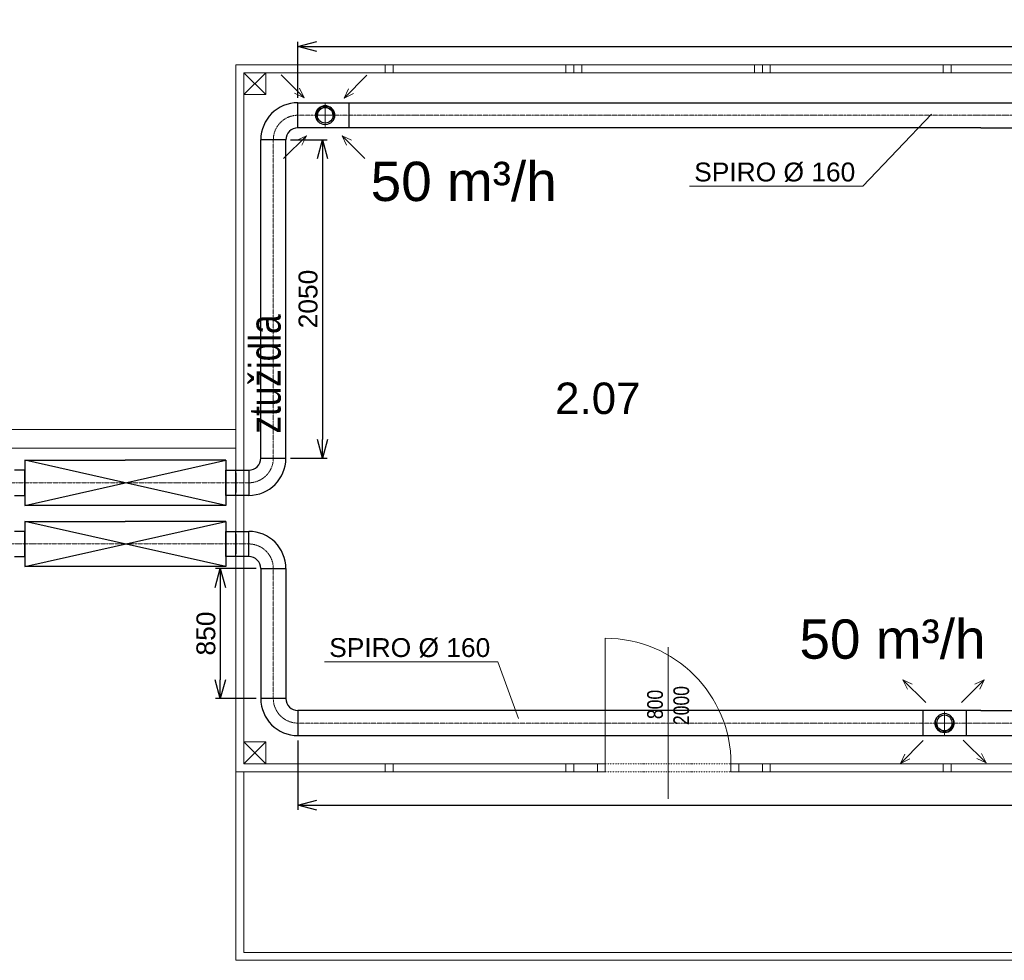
# Model space of a CAD drawing. Header units: millimetres. Extents: x 918337 to 1269480, y -257156 to -67477.
# Tile 94 of 114: x 1188664 to 1194929, y -76762 to -70775. Entities that reach past the tile are written whole.
import ezdxf

# ---------------------------------------------------------------- set-up
doc = ezdxf.new("R2010")
doc.units = ezdxf.units.MM
for name, pattern in [('ACAD_ISO10W100', [18.5, 12, -3, 0.5, -3]), ('DASHED', [0.75, 0.5, -0.25]), ('DĚLICÍ2', [15.875, 6.35, -3.175, 0, -3.175, 0, -3.175])]:
    doc.linetypes.add(name, pattern=pattern)
doc.layers.get('0').update_dxf_attribs({"color": 8, "lineweight": 9})
for name, color, linetype, lineweight in [('1VZT - LEGENDY', 7, 'Continuous', 13), ('1VZT-POTRUBI', 4, 'Continuous', 30), ('1VZT-ČERCHOVANÁ', 7, 'ACAD_ISO10W100', 9), ('LEGENDY', 7, 'Continuous', 9), ('St_plocha_místnosti', 3, 'Continuous', 18)]:
    doc.layers.add(name, color=color, linetype=linetype, lineweight=lineweight)
doc.styles.add('Andy', font='arial.ttf')
doc.styles.get("Standard").update_dxf_attribs({"font": 'arial.ttf'})
doc.dimstyles.new('ISO-25', dxfattribs={"dimtxt": 2.5, "dimasz": 2.5, "dimexe": 1.25, "dimexo": 0.625, "dimtad": 1, "dimtxsty": 'Standard', "dimcen": 2.5, "dimadec": 0, "dimazin": 0, "dimtfac": 1, "dimtmove": 0, "dimatfit": 3, "dimfxl": 1, "dimarcsym": 0})

# ---------------------------------------------------------------- blocks, each defined once
blk = doc.blocks.new('SDFSADFS')
at = {"linetype": 'DASHED', "ltscale": 0.5}
for q in [(-138765.2, 238958.4), (-138839.3, 238876.3), (-138765.2, 238802.2), (-138683.1, 238876.3)]:
    blk.add_line((-138765.2, 238876.3), q, dxfattribs=at)
at = {"layer": '1VZT - LEGENDY', "ltscale": 0.5}
for p, q in [((-138899.8, 238988.1), (-139045.1, 239133.3)), ((-139045.1, 239133.3), (-138985.2, 239104.7)), ((-139045.1, 239133.3), (-139016.5, 239073.4)), ((-138645.5, 238985.1), (-138500.2, 239130.4)), ((-138500.2, 239130.4), (-138560.2, 239101.8)), ((-138500.2, 239130.4), (-138528.9, 239070.5)), ((-138884.7, 238745.9), (-139030, 238600.6)), ((-138657.7, 238745.9), (-138512.4, 238600.6)), ((-139030, 238600.6), (-139001.4, 238660.6)), ((-138512.4, 238600.6), (-138541, 238660.6)), ((-139030, 238600.6), (-138970.1, 238629.2)), ((-138512.4, 238600.6), (-138572.4, 238629.2))]:
    blk.add_line(p, q, dxfattribs=at)
at = {"layer": '1VZT-POTRUBI', "color": 6, "ltscale": 0.5}
for radius in [60, 50]:
    blk.add_circle((-138765.2, 238876.3), radius, dxfattribs=at)
at = {"layer": '1VZT-POTRUBI', "color": 6}
for radius, start, end in [(60, 326.44269, 213.55731), (50, 0, 180)]:
    blk.add_arc((-138765.2, 238876.3), radius, start, end, dxfattribs=at)
blk = doc.blocks.new('DSDDSF')
at = {"linetype": 'DASHED', "ltscale": 0.5}
for q in [(-140516.8, 238348), (-140590.9, 238265.9), (-140516.8, 238191.8), (-140434.7, 238265.9)]:
    blk.add_line((-140516.8, 238265.9), q, dxfattribs=at)
at = {"layer": '1VZT - LEGENDY', "ltscale": 0.5}
for p, q in [((-140796.7, 238522.9), (-140651.4, 238377.7)), ((-140251.8, 238520), (-140397.1, 238374.7)), ((-140651.4, 238377.7), (-140711.3, 238406.3)), ((-140651.4, 238377.7), (-140680, 238437.6)), ((-140397.1, 238374.7), (-140368.5, 238434.6)), ((-140397.1, 238374.7), (-140337.2, 238403.3)), ((-140781.5, 237990.2), (-140636.2, 238135.5)), ((-140636.2, 238135.5), (-140696.2, 238106.9)), ((-140636.2, 238135.5), (-140664.8, 238075.6)), ((-140264, 237990.2), (-140409.3, 238135.5)), ((-140409.3, 238135.5), (-140380.7, 238075.6)), ((-140409.3, 238135.5), (-140349.4, 238106.9))]:
    blk.add_line(p, q, dxfattribs=at)
at = {"layer": '1VZT-POTRUBI', "ltscale": 0.5}
for radius in [60, 50]:
    blk.add_circle((-140516.8, 238265.9), radius, dxfattribs=at)
at = {"layer": '1VZT-POTRUBI'}
for radius, start, end in [(60, 326.44269, 213.55731), (50, 0, 180)]:
    blk.add_arc((-140516.8, 238265.9), radius, start, end, dxfattribs=at)
blk = doc.blocks.new('_Open30')
at = {"color": 0, "linetype": 'ByBlock', "lineweight": -2}
for p, q in [((-1, 0.268), (0, 0)), ((0, 0), (-1, -0.268)), ((0, 0), (-1, 0))]:
    blk.add_line(p, q, dxfattribs=at)
blk = doc.blocks.new('*D770')
at = {"layer": '1VZT - LEGENDY', "color": 0, "lineweight": -2, "ltscale": 0.1, "transparency": 16777216}
for p, q in [((1190434.1, -71273.1), (1190434.1, -70914.9)), ((1206524.9, -71273.1), (1206524.9, -70914.9)), ((1190554.1, -70944.9), (1206404.9, -70944.9))]:
    blk.add_line(p, q, dxfattribs=at)
at = {"layer": 'Defpoints', "color": 0, "ltscale": 0.1, "transparency": 16777216}
for p in [(1206524.9, -70944.9), (1190434.1, -71303.1), (1206524.9, -71303.1)]:
    blk.add_point(p, dxfattribs=at)
at = {"layer": '1VZT - LEGENDY', "color": 0, "lineweight": -2, "ltscale": 0.1, "transparency": 16777216, "xscale": 120, "yscale": 120, "zscale": 120, "rotation": 180}
blk.add_blockref('_Open30', (1190434.1, -70944.9), dxfattribs=at)
at = {"layer": '1VZT - LEGENDY', "color": 0, "lineweight": -2, "ltscale": 0.1, "transparency": 16777216, "xscale": 120, "yscale": 120, "zscale": 120}
blk.add_blockref('_Open30', (1206524.9, -70944.9), dxfattribs=at)
at = {"layer": '1VZT - LEGENDY', "color": 0, "ltscale": 0.1, "transparency": 16777216, "insert": (1198479.5, -70853.6), "char_height": 120, "attachment_point": 5}
blk.add_mtext('16100', dxfattribs=at)
blk = doc.blocks.new('*D771')
at = {"layer": '1VZT - LEGENDY', "color": 0, "lineweight": -2, "ltscale": 0.1, "transparency": 16777216}
for p, q in [((1190434.1, -75362), (1190434.1, -75804.9)), ((1206112.8, -75362), (1206112.8, -75804.9)), ((1190554.1, -75774.9), (1205992.8, -75774.9))]:
    blk.add_line(p, q, dxfattribs=at)
at = {"layer": 'Defpoints', "color": 0, "ltscale": 0.1, "transparency": 16777216}
for p in [(1190434.1, -75332), (1206112.8, -75332), (1206112.8, -75774.9)]:
    blk.add_point(p, dxfattribs=at)
at = {"layer": '1VZT - LEGENDY', "color": 0, "lineweight": -2, "ltscale": 0.1, "transparency": 16777216, "xscale": 120, "yscale": 120, "zscale": 120, "rotation": 180}
blk.add_blockref('_Open30', (1190434.1, -75774.9), dxfattribs=at)
at = {"layer": '1VZT - LEGENDY', "color": 0, "lineweight": -2, "ltscale": 0.1, "transparency": 16777216, "xscale": 120, "yscale": 120, "zscale": 120}
blk.add_blockref('_Open30', (1206112.8, -75774.9), dxfattribs=at)
at = {"layer": '1VZT - LEGENDY', "color": 0, "ltscale": 0.1, "transparency": 16777216, "insert": (1198273.4, -75683.6), "char_height": 120, "attachment_point": 5}
blk.add_mtext('15700', dxfattribs=at)
blk = doc.blocks.new('*D773')
at = {"layer": '1VZT - LEGENDY', "color": 0, "lineweight": -2, "ltscale": 0.1, "transparency": 16777216}
for p, q in [((1190167.9, -74268.1), (1189910.7, -74268.1)), ((1189940.7, -74388.1), (1189940.7, -74975.8)), ((1190167.9, -75095.8), (1189910.7, -75095.8))]:
    blk.add_line(p, q, dxfattribs=at)
at = {"layer": 'Defpoints', "color": 0, "ltscale": 0.1, "transparency": 16777216}
for p in [(1190197.9, -74268.1), (1189940.7, -75095.8), (1190197.9, -75095.8)]:
    blk.add_point(p, dxfattribs=at)
at = {"layer": '1VZT - LEGENDY', "color": 0, "lineweight": -2, "ltscale": 0.1, "transparency": 16777216, "xscale": 120, "yscale": 120, "zscale": 120}
for p, rotation in [((1189940.7, -74268.1), 90), ((1189940.7, -75095.8), 270)]:
    blk.add_blockref('_Open30', p, dxfattribs=dict(at, rotation=rotation))
at = {"layer": '1VZT - LEGENDY', "color": 0, "ltscale": 0.1, "transparency": 16777216, "insert": (1189849.4, -74681.9), "char_height": 120, "attachment_point": 5, "rotation": 90}
blk.add_mtext('850', dxfattribs=at)
blk = doc.blocks.new('*D774')
at = {"layer": '1VZT - LEGENDY', "color": 0, "lineweight": -2, "ltscale": 0.1, "transparency": 16777216}
for p, q in [((1190387.9, -71539.3), (1190620.7, -71539.3)), ((1190590.7, -71659.3), (1190590.7, -73446.3)), ((1190387.9, -73566.3), (1190620.7, -73566.3))]:
    blk.add_line(p, q, dxfattribs=at)
at = {"layer": 'Defpoints', "color": 0, "ltscale": 0.1, "transparency": 16777216}
for p in [(1190357.9, -71539.3), (1190357.9, -73566.3), (1190590.7, -73566.3)]:
    blk.add_point(p, dxfattribs=at)
at = {"layer": '1VZT - LEGENDY', "color": 0, "lineweight": -2, "ltscale": 0.1, "transparency": 16777216, "xscale": 120, "yscale": 120, "zscale": 120}
for p, rotation in [((1190590.7, -71539.3), 90), ((1190590.7, -73566.3), 270)]:
    blk.add_blockref('_Open30', p, dxfattribs=dict(at, rotation=rotation))
at = {"layer": '1VZT - LEGENDY', "color": 0, "ltscale": 0.1, "transparency": 16777216, "insert": (1190499.4, -72552.8), "char_height": 120, "attachment_point": 5, "rotation": 90}
blk.add_mtext('2050', dxfattribs=at)
blk = doc.blocks.new('X XZ X X ZX')
at = {"color": 8, "ltscale": 2}
for p, q in [((1076779.4, -114797.2), (1076779.4, -110297.2)), ((1076779.4, -110297.2), (1077729.4, -110297.2)), ((1077729.4, -110297.2), (1077729.4, -110347.2)), ((1078929.4, -110297.2), (1077729.4, -110297.2)), ((1077729.4, -110297.2), (1077729.4, -110347.2)), ((1077779.4, -110297.2), (1077729.4, -110297.2)), ((1077729.4, -110297.2), (1077729.4, -110347.2)), ((1077779.4, -110347.2), (1077779.4, -110297.2)), ((1078879.4, -110347.2), (1078879.4, -110297.2)), ((1078879.4, -110297.2), (1078929.4, -110297.2)), ((1080129.4, -110297.2), (1078929.4, -110297.2)), ((1078929.4, -110297.2), (1078929.4, -110347.2)), ((1078979.4, -110297.2), (1078929.4, -110297.2)), ((1078929.4, -110297.2), (1078929.4, -110347.2)), ((1078929.4, -110347.2), (1078929.4, -110297.2)), ((1078929.4, -110297.2), (1078929.4, -110347.2)), ((1078979.4, -110347.2), (1078979.4, -110297.2)), ((1080079.4, -110347.2), (1080079.4, -110297.2)), ((1080079.4, -110297.2), (1080129.4, -110297.2)), ((1081329.4, -110297.2), (1080129.4, -110297.2)), ((1080129.4, -110297.2), (1080129.4, -110347.2)), ((1080179.4, -110297.2), (1080129.4, -110297.2)), ((1080129.4, -110297.2), (1080129.4, -110347.2)), ((1080129.4, -110347.2), (1080129.4, -110297.2)), ((1080129.4, -110297.2), (1080129.4, -110347.2)), ((1080179.4, -110347.2), (1080179.4, -110297.2)), ((1081279.4, -110347.2), (1081279.4, -110297.2)), ((1081279.4, -110297.2), (1081329.4, -110297.2)), ((1081329.4, -110347.2), (1081329.4, -110297.2)), ((1081329.4, -110297.2), (1081329.4, -110347.2)), ((1081329.4, -110297.2), (1081329.4, -110347.2)), ((1081329.4, -110297.2), (1082529.4, -110297.2)), ((1076969.4, -110347.2), (1076829.4, -110347.2)), ((1076829.4, -110347.2), (1076829.4, -110487.2)), ((1076829.4, -110347.2), (1076969.4, -110487.2)), ((1076969.4, -110347.2), (1076829.4, -110487.2)), ((1076829.4, -114747.2), (1076829.4, -110347.2)), ((1076829.4, -110347.2), (1077729.4, -110347.2)), ((1076969.4, -110487.2), (1076969.4, -110347.2)), ((1077729.4, -110347.2), (1078929.4, -110347.2)), ((1077729.4, -110347.2), (1077779.4, -110347.2)), ((1078929.4, -110347.2), (1078879.4, -110347.2)), ((1078929.4, -110347.2), (1080129.4, -110347.2)), ((1078929.4, -110347.2), (1078979.4, -110347.2)), ((1080129.4, -110347.2), (1080079.4, -110347.2)), ((1080129.4, -110347.2), (1081329.4, -110347.2)), ((1080129.4, -110347.2), (1080179.4, -110347.2)), ((1081329.4, -110347.2), (1081279.4, -110347.2)), ((1081329.4, -110347.2), (1081809.4, -110347.2)), ((1076829.4, -110487.2), (1076969.4, -110487.2)), ((1079129.4, -114747.2), (1079129.4, -113947.2)), ((1076969.4, -114607.2), (1076829.4, -114607.2)), ((1076829.4, -114607.2), (1076829.4, -114747.2)), ((1076829.4, -114607.2), (1076969.4, -114747.2)), ((1076969.4, -114607.2), (1076829.4, -114747.2)), ((1076969.4, -114747.2), (1076969.4, -114607.2)), ((1076829.4, -114747.2), (1076969.4, -114747.2)), ((1077729.4, -114747.2), (1076829.4, -114747.2)), ((1078929.4, -114747.2), (1077729.4, -114747.2)), ((1077729.4, -114747.2), (1077729.4, -114797.2)), ((1077779.4, -114747.2), (1077729.4, -114747.2)), ((1077729.4, -114747.2), (1077729.4, -114797.2)), ((1077729.4, -114747.2), (1077729.4, -114797.2)), ((1077729.4, -114797.2), (1077729.4, -114747.2)), ((1077779.4, -114797.2), (1077779.4, -114747.2)), ((1078879.4, -114797.2), (1078879.4, -114747.2)), ((1078879.4, -114747.2), (1078929.4, -114747.2)), ((1078929.4, -114797.2), (1078929.4, -114747.2)), ((1078929.4, -114747.2), (1079079.4, -114747.2)), ((1078929.4, -114797.2), (1078929.4, -114747.2)), ((1078929.4, -114747.2), (1078929.4, -114797.2)), ((1079079.4, -114797.2), (1079079.4, -114747.2)), ((1079079.4, -114747.2), (1079129.4, -114747.2)), ((1079079.4, -114747.2), (1079079.4, -114797.2)), ((1079129.4, -114747.2), (1079129.4, -114797.2)), ((1079979.4, -114747.2), (1079929.4, -114747.2)), ((1079929.4, -114747.2), (1079929.4, -114797.2)), ((1079979.4, -114797.2), (1079979.4, -114747.2)), ((1080129.4, -114747.2), (1079979.4, -114747.2)), ((1079979.4, -114747.2), (1079979.4, -114797.2)), ((1080129.4, -114797.2), (1080129.4, -114747.2)), ((1081329.4, -114747.2), (1080129.4, -114747.2)), ((1080129.4, -114747.2), (1080129.4, -114797.2)), ((1080179.4, -114747.2), (1080129.4, -114747.2)), ((1080129.4, -114747.2), (1080129.4, -114797.2)), ((1080179.4, -114797.2), (1080179.4, -114747.2)), ((1081279.4, -114797.2), (1081279.4, -114747.2)), ((1081279.4, -114747.2), (1081329.4, -114747.2)), ((1081329.4, -114797.2), (1081329.4, -114747.2)), ((1081329.4, -114747.2), (1081329.4, -114797.2)), ((1081329.4, -114747.2), (1082529.4, -114747.2)), ((1081329.4, -114747.2), (1081329.4, -114797.2)), ((1076779.4, -114797.2), (1076779.4, -115997.2)), ((1076779.4, -114797.2), (1077729.4, -114797.2)), ((1076829.4, -114797.2), (1076829.4, -115947.2)), ((1077729.4, -114797.2), (1078929.4, -114797.2)), ((1077729.4, -114797.2), (1077779.4, -114797.2)), ((1077729.4, -114797.2), (1077729.4, -114797.2)), ((1078929.4, -114797.2), (1078879.4, -114797.2)), ((1079079.4, -114797.2), (1078929.4, -114797.2)), ((1079129.4, -114797.2), (1079079.4, -114797.2)), ((1079929.4, -114797.2), (1079979.4, -114797.2)), ((1079979.4, -114797.2), (1080129.4, -114797.2)), ((1080129.4, -114797.2), (1081329.4, -114797.2)), ((1080129.4, -114797.2), (1080179.4, -114797.2)), ((1081329.4, -114797.2), (1081279.4, -114797.2)), ((1081329.4, -114797.2), (1082529.4, -114797.2)), ((1076829.4, -115947.2), (1097879.4, -115947.2)), ((1076779.4, -115997.2), (1097879.4, -115997.2))]:
    blk.add_line(p, q, dxfattribs=at)
at = {"color": 8}
for p, q in [((1076779.4, -112618.2), (1074474.4, -112618.2)), ((1076779.4, -112738.2), (1074354.4, -112738.2)), ((1079529.4, -114970.1), (1079529.4, -114003.9))]:
    blk.add_line(p, q, dxfattribs=at)
at = {"color": 8, "linetype": 'DĚLICÍ2'}
for p, q in [((1079129.4, -114747.2), (1079929.4, -114747.2)), ((1079129.4, -114797.2), (1079929.4, -114797.2))]:
    blk.add_line(p, q, dxfattribs=at)
at = {"color": 8, "ltscale": 2}
blk.add_arc((1079129.4, -114747.2), 800, 0, 90, dxfattribs=at)
at = {"color": 8, "ltscale": 2, "width": 0.8}
blk.add_text('ztužidla', height=200, rotation=90, dxfattribs=at).set_placement((1077064, -112644.2))
at = {"color": 8, "width": 0.8}
for s, p in [('2000', (1079662.7, -114499.9)), ('800', (1079496, -114461.8))]:
    blk.add_text(s, height=100, rotation=90, dxfattribs=at).set_placement(p)

msp = doc.modelspace()

# ---------------------------------------------------------------- linework, layer by layer
at = {"layer": '1VZT - LEGENDY', "ltscale": 0.1}
for p, q in [((1194029.9, -71835), (1194466.9, -71376.5)), ((1192926, -71835), (1194029.9, -71835)), ((1190603.4, -74862), (1191707.3, -74862)), ((1191707.3, -74862), (1191838, -75223.8))]:
    msp.add_line(p, q, dxfattribs=at)
at = {"layer": '1VZT-POTRUBI', "ltscale": 0.1}
for p, q in [((1190434.1, -71463.1), (1190434.1, -71303.1)), ((1190434.1, -71463.1), (1190434.1, -71303.1)), ((1190434.1, -71303.1), (1194779, -71303.1)), ((1190757.6, -71303.1), (1190757.6, -71463.1)), ((1194779, -71303.1), (1206413.6, -71303.1)), ((1194779, -71463.1), (1190434.1, -71463.1)), ((1194779, -71463.1), (1206413.6, -71463.1)), ((1190197.9, -73566.3), (1190197.9, -71539.3)), ((1190357.9, -71539.3), (1190197.9, -71539.3)), ((1190357.9, -73566.3), (1190357.9, -71539.3)), ((1190197.9, -73566.3), (1190357.9, -73566.3)), ((1190040, -73642.4), (1190121.7, -73642.4)), ((1190040, -73784.9), (1190040, -73659.9)), ((1190121.7, -73642.4), (1190121.7, -73802.4)), ((1190121.7, -73642.4), (1190121.7, -73802.4)), ((1190121.7, -73802.4), (1190040, -73802.4))]:
    msp.add_line(p, q, dxfattribs=at)
at = {"layer": '1VZT-POTRUBI'}
for p, q in [((1188696, -73578.4), (1188696, -73866.4)), ((1188696, -73578.4), (1189336, -73578.4)), ((1188696, -73866.4), (1189976, -73578.4)), ((1189976, -73866.4), (1188696, -73578.4)), ((1189976, -73578.4), (1189336, -73578.4)), ((1189976, -73578.4), (1189976, -73866.4)), ((1189976, -73578.4), (1189976, -73866.4)), ((1188696, -73642.4), (1188632, -73642.4)), ((1188696, -73802.4), (1188696, -73642.4)), ((1189976, -73802.4), (1189976, -73642.4)), ((1189976, -73642.4), (1190040, -73642.4)), ((1190040, -73802.4), (1190040, -73642.4)), ((1190040, -73802.4), (1190040, -73642.4)), ((1188632, -73802.4), (1188696, -73802.4)), ((1190040, -73802.4), (1189976, -73802.4)), ((1189976, -73866.4), (1188696, -73866.4))]:
    msp.add_line(p, q, dxfattribs=at)
at = {"layer": '1VZT-POTRUBI', "ltscale": 20}
for p, q in [((1190040, -73802.4), (1190040, -73642.4)), ((1190040, -73659.9), (1190040, -73784.9))]:
    msp.add_line(p, q, dxfattribs=at)
at = {"layer": '1VZT-POTRUBI', "color": 6}
for p, q in [((1188696, -73967.9), (1188696, -74255.9)), ((1188696, -73967.9), (1189336, -73967.9)), ((1188696, -74255.9), (1189976, -73967.9)), ((1189976, -74255.9), (1188696, -73967.9)), ((1189976, -73967.9), (1189336, -73967.9)), ((1189976, -73967.9), (1189976, -74255.9)), ((1189976, -73967.9), (1189976, -74255.9)), ((1188696, -74031.9), (1188632, -74031.9)), ((1188696, -74191.9), (1188696, -74031.9)), ((1189976, -74191.9), (1189976, -74031.9)), ((1189976, -74031.9), (1190040, -74031.9)), ((1190040, -74191.9), (1190040, -74031.9)), ((1190040, -74191.9), (1190040, -74031.9)), ((1188632, -74191.9), (1188696, -74191.9)), ((1190040, -74191.9), (1189976, -74191.9)), ((1189976, -74255.9), (1188696, -74255.9))]:
    msp.add_line(p, q, dxfattribs=at)
at = {"layer": '1VZT-POTRUBI', "color": 6, "ltscale": 0.1}
for p, q in [((1190040, -74031.9), (1190121.7, -74031.9)), ((1190040, -74174.4), (1190040, -74049.4)), ((1190121.7, -74191.9), (1190121.7, -74031.9)), ((1190121.7, -74191.9), (1190121.7, -74031.9)), ((1190121.7, -74191.9), (1190040, -74191.9)), ((1190197.9, -74268.1), (1190357.9, -74268.1)), ((1190197.9, -74268.1), (1190197.9, -75095.8)), ((1190357.9, -74268.1), (1190357.9, -75095.8)), ((1190357.9, -75095.8), (1190197.9, -75095.8)), ((1190434.1, -75172), (1190434.1, -75332)), ((1190434.1, -75172), (1190434.1, -75332)), ((1194779, -75172), (1190434.1, -75172)), ((1194411.2, -75172), (1194411.2, -75332)), ((1194685.7, -75172), (1194685.7, -75332)), ((1194779, -75172), (1206112.8, -75177.8)), ((1190434.1, -75332), (1194779, -75332)), ((1194779, -75332), (1206112.8, -75332))]:
    msp.add_line(p, q, dxfattribs=at)
at = {"layer": '1VZT-POTRUBI', "color": 6, "ltscale": 20}
for p, q in [((1190040, -74191.9), (1190040, -74031.9)), ((1190040, -74049.4), (1190040, -74174.4))]:
    msp.add_line(p, q, dxfattribs=at)
at = {"layer": '1VZT-POTRUBI', "ltscale": 0.1}
for centre, radius, start, end in [((1190434.1, -71539.3), 236.2, 90, 180), ((1190434.1, -71539.3), 76.2, 90, 180), ((1190121.7, -73566.3), 76.2, 270, 0), ((1190121.7, -73566.3), 236.2, 270, 0)]:
    msp.add_arc(centre, radius, start, end, dxfattribs=at)
at = {"layer": '1VZT-POTRUBI', "color": 6, "ltscale": 0.1}
for centre, radius, start, end in [((1190121.7, -74268.1), 236.2, 0, 90), ((1190121.7, -74268.1), 76.2, 0, 90), ((1190434.1, -75095.8), 236.2, 180, 270), ((1190434.1, -75095.8), 76.2, 180, 270)]:
    msp.add_arc(centre, radius, start, end, dxfattribs=at)
at = {"layer": '1VZT-ČERCHOVANÁ', "ltscale": 0.1}
for p, q in [((1190434.1, -71383.1), (1206614.9, -71383.1)), ((1190277.9, -71539.3), (1190277.9, -73566.3)), ((1190121.7, -73722.4), (1187649.8, -73722.4))]:
    msp.add_line(p, q, dxfattribs=at)
at = {"layer": '1VZT-ČERCHOVANÁ', "color": 7, "ltscale": 0.1}
for p, q in [((1187649.8, -74111.9), (1189918.7, -74111.9)), ((1189918.7, -74111.9), (1190121.7, -74111.9)), ((1190277.9, -74268.1), (1190277.9, -75095.8)), ((1190434.1, -75252), (1210705.2, -75252))]:
    msp.add_line(p, q, dxfattribs=at)
at = {"layer": '1VZT-ČERCHOVANÁ', "ltscale": 0.1}
for centre, start, end in [((1190434.1, -71539.3), 90, 180), ((1190121.7, -73566.3), 270, 0), ((1190121.7, -74268.1), 0, 90), ((1190434.1, -75095.8), 180, 270)]:
    msp.add_arc(centre, 156.2, start, end, dxfattribs=at)

# ---------------------------------------------------------------- block references
msp.add_blockref('X XZ X X ZX', (113260.7, 39235.1))
at = {"xscale": -1, "rotation": 180}
msp.add_blockref('SDFSADFS', (1333313.6, 163624.4), dxfattribs=at)
at = {"layer": '1VZT - LEGENDY'}
msp.add_blockref('DSDDSF', (1331124.8, -309649), dxfattribs=at)

# ---------------------------------------------------------------- texts
at = {"layer": 'LEGENDY', "lineweight": 5}
for s, insert, char_height, attachment_point in [('50 m³/h', (1190897.4, -71679), 250, 1), ('SPIRO %%C 160', (1193468.4, -71746.7), 120, 5), ('50 m³/h', (1193625.7, -74592.4), 250, 1), ('SPIRO %%C 160', (1191145.8, -74773.7), 120, 5)]:
    msp.add_mtext_dynamic_manual_height_columns(s, width=1517.357, gutter_width=12.5, heights=[0], dxfattribs=dict(at, insert=insert, char_height=char_height, attachment_point=attachment_point))
at = {"layer": 'St_plocha_místnosti', "ltscale": 2, "style": 'Andy'}
msp.add_text('2.07', height=200, dxfattribs=at).set_placement((1192070.7, -73284.7))

# ---------------------------------------------------------------- dimensions: what is measured, and where the dimension line sits
at = {"layer": '1VZT - LEGENDY', "ltscale": 0.1}
dim = msp.add_linear_dim(base=(1206524.9, -70944.9), p1=(1190434.1, -71303.1), p2=(1206524.9, -71303.1), dimstyle='ISO-25', override={"dimtxt": 120, "dimasz": 120, "dimexe": 30, "dimexo": 30, "dimgap": 30, "dimdec": 0, "dimrnd": 50, "dimblk": 'Open30', "dimtdec": 0, "dimldrblk": 'Open30', "dimfxl": 10}, dxfattribs=at)
dim.commit()
dim.dimension.update_dxf_attribs({"geometry": '*D770', "text_midpoint": (1198479.5, -70853.6)})
for base, p1, p2, picture, middle in [((1190590.7, -73566.3), (1190357.9, -71539.3), (1190357.9, -73566.3), '*D774', (1190499.4, -72552.8)), ((1189940.7, -75095.8), (1190197.9, -74268.1), (1190197.9, -75095.8), '*D773', (1189849.4, -74681.9))]:
    dim = msp.add_linear_dim(base=base, p1=p1, p2=p2, angle=90, dimstyle='ISO-25', override={"dimtxt": 120, "dimasz": 120, "dimexe": 30, "dimexo": 30, "dimgap": 30, "dimdec": 0, "dimrnd": 50, "dimblk": 'Open30', "dimtdec": 0, "dimldrblk": 'Open30', "dimfxl": 10}, dxfattribs=at)
    dim.commit()
    dim.dimension.update_dxf_attribs({"geometry": picture, "text_midpoint": middle})
dim = msp.add_linear_dim(base=(1206112.8, -75774.9), p1=(1190434.1, -75332), p2=(1206112.8, -75332), dimstyle='ISO-25', override={"dimtxt": 120, "dimasz": 120, "dimexe": 30, "dimexo": 30, "dimgap": 30, "dimdec": 0, "dimrnd": 50, "dimblk": 'Open30', "dimtdec": 0, "dimldrblk": 'Open30', "dimfxl": 10}, dxfattribs=at)
dim.commit()
dim.dimension.update_dxf_attribs({"geometry": '*D771', "text_midpoint": (1198273.4, -75774.9), "dimtype": 160})

doc.saveas('drawing.dxf')
